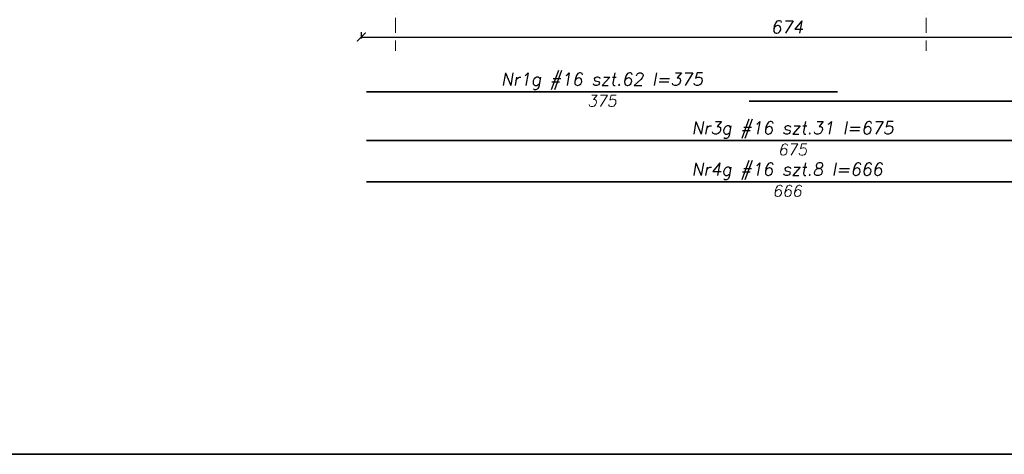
# Model space of a CAD drawing. Header units: millimetres. Extents: x 295948 to 312016, y 6878 to 18016.
# Tile 136 of 252: x 302873 to 303652, y 15252 to 15596. Entities that reach past the tile are written whole.
import ezdxf

# ---------------------------------------------------------------- set-up
doc = ezdxf.new("R2010")
doc.units = ezdxf.units.MM
doc.linetypes.add('ACAD_ISO10W100', pattern=[18, 12, -3, 0, -3])
for name, color, linetype, lineweight in [('konstrukcja', 3, 'Continuous', 35), ('konstrukcja wymiary', 1, 'Continuous', 13), ('opisy', 2, 'Continuous', 18), ('osie', 5, 'ACAD_ISO10W100', 13), ('zbrojenie płyty', 141, 'Continuous', 35)]:
    doc.layers.add(name, color=color, linetype=linetype, lineweight=lineweight)
doc.styles.add('KONSTRUKCJA', font='romand.shx', dxfattribs={"oblique": 10})
doc.styles.get("Standard").update_dxf_attribs({"font": 'romand.shx', "oblique": 10})
doc.dimstyles.new('150', dxfattribs={"dimtxt": 10, "dimasz": 7, "dimexe": 1.25, "dimexo": 0.625, "dimgap": 3, "dimtad": 1, "dimdec": 0, "dimrnd": 0.5, "dimtxsty": 'KONSTRUKCJA', "dimblk": 'ARCHTICK', "dimcen": 2.5, "dimadec": 0, "dimazin": 0, "dimtfac": 1, "dimtdec": 0, "dimtix": 1, "dimtmove": 0, "dimatfit": 3, "dimfxl": 4, "dimfxlon": 1, "dimarcsym": 0})

# ---------------------------------------------------------------- blocks, each defined once
blk = doc.blocks.new('_ArchTick')
at = {"color": 0, "linetype": 'ByBlock', "lineweight": 13, "const_width": 0.15}
blk.add_lwpolyline([(-0.5, -0.5), (0.5, 0.5)], dxfattribs=at)
blk = doc.blocks.new('*D2492')
at = {"layer": 'Defpoints', "color": 0, "transparency": 16777216}
for p in [(303143.44, 15622.22), (303817.44, 15622.22), (303817.44, 15582.22)]:
    blk.add_point(p, dxfattribs=at)
at = {"layer": 'konstrukcja wymiary', "color": 0, "lineweight": -2, "transparency": 16777216}
for p, q in [((303143.44, 15586.22), (303143.44, 15580.97)), ((303143.44, 15582.22), (303817.44, 15582.22)), ((303817.44, 15586.22), (303817.44, 15580.97))]:
    blk.add_line(p, q, dxfattribs=at)
at = {"layer": 'konstrukcja wymiary', "color": 0, "lineweight": -2, "transparency": 16777216, "xscale": 7, "yscale": 7, "zscale": 7, "rotation": 180}
blk.add_blockref('_ArchTick', (303143.44, 15582.22), dxfattribs=at)
at = {"layer": 'konstrukcja wymiary', "color": 0, "lineweight": -2, "transparency": 16777216, "xscale": 7, "yscale": 7, "zscale": 7}
blk.add_blockref('_ArchTick', (303817.44, 15582.22), dxfattribs=at)
at = {"layer": 'konstrukcja wymiary', "color": 0, "transparency": 16777216, "insert": (303480.44, 15590.22), "char_height": 10, "attachment_point": 5, "style": 'KONSTRUKCJA'}
blk.add_mtext('674', dxfattribs=at)

msp = doc.modelspace()

# ---------------------------------------------------------------- linework, layer by layer
at = {"layer": 'konstrukcja'}
msp.add_lwpolyline([(306241.285, 17301.794), (306241.285, 15251.794), (300541.285, 15251.794), (300541.285, 17301.794)], close=True, dxfattribs=at)
at = {"layer": 'osie'}
for p, q in [((303170.44, 17045.509), (303170.44, 15571.332)), ((303590.44, 17045.509), (303590.44, 15571.332))]:
    msp.add_line(p, q, dxfattribs=at)
at = {"layer": 'zbrojenie płyty'}
for p, q in [((303147.44, 15538.765), (303520.44, 15538.765)), ((303450.44, 15531.446), (304650.44, 15531.446)), ((303147.44, 15500.202), (303822.132, 15500.202)), ((303147.44, 15467.461), (303813.558, 15467.461))]:
    msp.add_line(p, q, dxfattribs=at)

# ---------------------------------------------------------------- texts
at = {"layer": 'opisy', "width": 253.11941, "attachment_point": 5}
for s, insert, char_height in [('Nr1g #16 szt.62 l=375', (303333.94, 15547.167), 9.99999), ('375', (303333.94, 15531.653), 9), ('Nr3g #16 szt.31 l=675', (303484.786, 15508.604), 9.99999), ('675', (303484.786, 15493.09), 9), ('Nr4g #16 szt.8 l=666', (303480.499, 15475.862), 9.99999), ('666', (303480.499, 15460.348), 9)]:
    msp.add_mtext(s, dxfattribs=dict(at, insert=insert, char_height=char_height))

# ---------------------------------------------------------------- dimensions: what is measured, and where the dimension line sits
at = {"layer": 'konstrukcja wymiary'}
dim = msp.add_linear_dim(base=(303817.44, 15582.224), p1=(303143.44, 15622.224), p2=(303817.44, 15622.224), dimstyle='150', override={"dimtmove": 1}, dxfattribs=at)
dim.commit()
dim.dimension.update_dxf_attribs({"geometry": '*D2492', "text_midpoint": (303480.44, 15590.224)})

doc.saveas('drawing.dxf')
